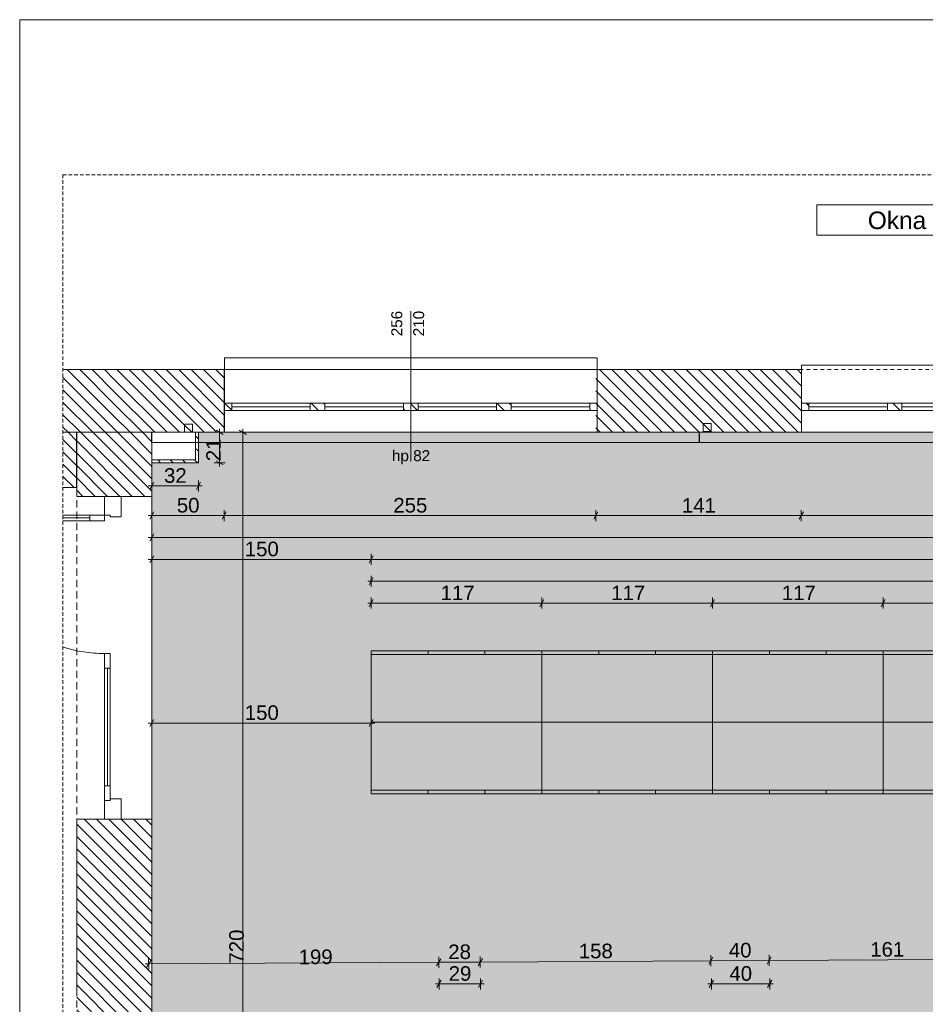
# Model space of a CAD drawing. Extents: x 180 to 6240, y 54 to 2910.
# Tile 5 of 17: x 180 to 1422, y 1559 to 2910. Entities that reach past the tile are written whole.
import ezdxf
from ezdxf.xclip import XClip

# ---------------------------------------------------------------- set-up
doc = ezdxf.new("R2010")
doc.units = 0
doc.header["$MEASUREMENT"] = 0
doc.header["$XCLIPFRAME"] = 0
doc.linetypes.add('Przerywana', pattern=[48, 24, -24])
doc.linetypes.add('Przerywana długa', pattern=[78, 50, -28])
for name, color, linetype in [('280-A Dachy Powłoki', 7, 'Continuous'), ('300-W Płytki podłogi', 7, 'Continuous'), ('320-W Umeblowanie', 7, 'Continuous'), ('399-W Wymiary i opisy', 7, 'Continuous'), ('420-K Ściany', 7, 'Continuous'), ('422-K ściany etap 2', 7, 'Continuous'), ('440-K Słupy', 7, 'Continuous'), ('460-K Stropy - wymieniane warstwy', 7, 'Continuous'), ('810-G Ogólne', 7, 'Continuous'), ('820-G Rysunki Obrazki', 7, 'Continuous'), ('840-G Znaczniki ogólne', 7, 'Continuous')]:
    doc.layers.add(name, color=color, linetype=linetype)
doc.styles.add('STYL_AUTOMATYCZNY_2', font='arial.ttf')
doc.styles.add('STYL_AUTOMATYCZNY_3', font='arial.ttf')
pattern_1 = [(135, (4271.063, -7264.17), (8.485281, 8.485281), [])]

# ---------------------------------------------------------------- blocks, each defined once
blk = doc.blocks.new('*X2')
at = {"layer": '300-W Płytki podłogi', "linetype": 'Continuous', "lineweight": 25}
blk.add_hatch(color=150, dxfattribs=at).paths.add_polyline_path([(361.2, 903.8), (4372.1, 903.8), (4372.1, 1531.8), (5174.1, 1531.8), (5174.1, 2343.8), (425.2, 2343.8), (425.2, 2301.8), (361.2, 2301.8)])
blk = doc.blocks.new('Rysunek_1_1', base_point=(4271.1, -7264.2))
at = {"layer": '420-K Ściany', "linetype": 'Continuous', "lineweight": 13}
h = blk.add_hatch(dxfattribs=at)
h.set_pattern_fill('Ściany_istniejące_0001', color=8, style=0, pattern_type=2)
h.set_pattern_definition(pattern_1)
h.paths.add_polyline_path([(970.2, 2429.8), (970.2, 2343.8), (1251.8, 2343.8), (1251.8, 2429.8)])
h.paths.add_polyline_path([(1128.2, 2344.8), (1117.2, 2344.8), (1117.2, 2355.8), (1128.2, 2355.8)], flags=0)
h = blk.add_hatch(dxfattribs=at)
h.set_pattern_fill('Ściany_istniejące_0001', color=8, style=0, pattern_type=2)
h.set_pattern_definition(pattern_1)
h.paths.add_polyline_path([(239.3, 2343.8), (239.3, 2267.8), (258, 2267.8), (258, 2343.8)])
h = blk.add_hatch(dxfattribs=at)
h.set_pattern_fill('Ściany_istniejące_0001', color=8, style=0, pattern_type=2)
h.set_pattern_definition(pattern_1)
h.paths.add_polyline_path([(258.2, 2343.8), (258.2, 2255.8), (361.2, 2255.8), (361.2, 2343.8)])
h = blk.add_hatch(dxfattribs=at)
h.set_pattern_fill('Ściany_istniejące_0001', color=8, style=0, pattern_type=2)
h.set_pattern_definition(pattern_1)
h.paths.add_polyline_path([(425.2, 2305.8), (425.2, 2343.8), (421.2, 2343.8), (421.2, 2305.8)])
h = blk.add_hatch(dxfattribs=at)
h.set_pattern_fill('Ściany_istniejące_0001', color=8, style=0, pattern_type=2)
h.set_pattern_definition(pattern_1)
h.paths.add_polyline_path([(421.2, 2305.8), (361.2, 2305.8), (361.2, 2301.8), (421.2, 2301.8)])
h = blk.add_hatch(dxfattribs=at)
h.set_pattern_fill('Ściany_istniejące_0001', color=8, style=0, pattern_type=2)
h.set_pattern_definition(pattern_1)
h.paths.add_polyline_path([(421.2, 2305.8), (425.2, 2301.8), (425.2, 2305.8)])
h = blk.add_hatch(dxfattribs=at)
h.set_pattern_fill('Ściany_istniejące_0001', color=8, style=0, pattern_type=2)
h.set_pattern_definition(pattern_1)
h.paths.add_polyline_path([(421.2, 2301.8), (425.2, 2301.8), (421.2, 2305.8)])
h = blk.add_hatch(dxfattribs=at)
h.set_pattern_fill('Ściany_istniejące_0001', color=8, style=0, pattern_type=2)
h.set_pattern_definition(pattern_1)
h.paths.add_polyline_path([(258.2, 1424.8), (361.2, 1424.8), (361.2, 1812.8), (258.2, 1812.8)])
h.paths.add_polyline_path([(360.2, 1520.8), (349.2, 1520.8), (349.2, 1531.8), (360.2, 1531.8)], flags=0)
at = {"layer": '422-K ściany etap 2', "linetype": 'Continuous', "lineweight": 13}
h = blk.add_hatch(dxfattribs=at)
h.set_pattern_fill('Ściany_istniejące_0001', color=8, style=0, pattern_type=2)
h.set_pattern_definition(pattern_1)
h.paths.add_polyline_path([(309.7, 2429.8), (239.3, 2429.8), (239.3, 2343.8), (309.7, 2343.8)])
h = blk.add_hatch(dxfattribs=at)
h.set_pattern_fill('Ściany_istniejące_0001', color=8, style=0, pattern_type=2)
h.set_pattern_definition(pattern_1)
h.paths.add_polyline_path([(309.7, 2343.8), (406.2, 2343.8), (406.2, 2354.8), (417.2, 2354.8), (417.2, 2343.8), (460.8, 2343.8), (460.8, 2429.8), (309.7, 2429.8)])
h = blk.add_hatch(dxfattribs=at)
h.set_pattern_fill('Ściany_istniejące_0001', color=8, style=0, pattern_type=2)
h.set_pattern_definition(pattern_1)
h.paths.add_polyline_path([(460.8, 2429.8), (460.4, 2429.8), (460.4, 2343.8), (460.8, 2343.8)])
h = blk.add_hatch(dxfattribs=at)
h.set_pattern_fill('Ściany_istniejące_0001', color=8, style=0, pattern_type=2)
h.set_pattern_definition(pattern_1)
h.paths.add_polyline_path([(1252.2, 2429.8), (1251.8, 2429.8), (1251.8, 2343.8), (1252.2, 2343.8)])
h = blk.add_hatch(dxfattribs=at)
h.set_pattern_fill('Ściany_istniejące_0001', color=8, style=0, pattern_type=2)
h.set_pattern_definition(pattern_1)
h.paths.add_polyline_path([(460.8, 2373.8), (470.8, 2373.8), (470.8, 2383.8), (460.8, 2383.8)])
h = blk.add_hatch(dxfattribs=at)
h.set_pattern_fill('Ściany_istniejące_0001', color=8, style=0, pattern_type=2)
h.set_pattern_definition(pattern_1)
h.paths.add_polyline_path([(460.8, 2373.8), (470.8, 2373.8), (470.8, 2383.8), (460.8, 2383.8)])
h = blk.add_hatch(dxfattribs=at)
h.set_pattern_fill('Ściany_istniejące_0001', color=8, style=0, pattern_type=2)
h.set_pattern_definition(pattern_1)
h.paths.add_polyline_path([(588.5, 2383.8), (578.5, 2383.8), (578.5, 2373.8), (588.5, 2373.8)])
h = blk.add_hatch(dxfattribs=at)
h.set_pattern_fill('Ściany_istniejące_0001', color=8, style=0, pattern_type=2)
h.set_pattern_definition(pattern_1)
h.paths.add_polyline_path([(588.5, 2383.8), (578.5, 2383.8), (578.5, 2373.8), (588.5, 2373.8)])
h = blk.add_hatch(dxfattribs=at)
h.set_pattern_fill('Ściany_istniejące_0001', color=8, style=0, pattern_type=2)
h.set_pattern_definition(pattern_1)
h.paths.add_polyline_path([(588.5, 2373.8), (598.5, 2373.8), (598.5, 2383.8), (588.5, 2383.8)])
h = blk.add_hatch(dxfattribs=at)
h.set_pattern_fill('Ściany_istniejące_0001', color=8, style=0, pattern_type=2)
h.set_pattern_definition(pattern_1)
h.paths.add_polyline_path([(588.5, 2373.8), (598.5, 2373.8), (598.5, 2383.8), (588.5, 2383.8)])
h = blk.add_hatch(dxfattribs=at)
h.set_pattern_fill('Ściany_istniejące_0001', color=8, style=0, pattern_type=2)
h.set_pattern_definition(pattern_1)
h.paths.add_polyline_path([(716.3, 2383.8), (706.3, 2383.8), (706.3, 2373.8), (716.3, 2373.8)])
h = blk.add_hatch(dxfattribs=at)
h.set_pattern_fill('Ściany_istniejące_0001', color=8, style=0, pattern_type=2)
h.set_pattern_definition(pattern_1)
h.paths.add_polyline_path([(716.3, 2383.8), (706.3, 2383.8), (706.3, 2373.8), (716.3, 2373.8)])
h = blk.add_hatch(dxfattribs=at)
h.set_pattern_fill('Ściany_istniejące_0001', color=8, style=0, pattern_type=2)
h.set_pattern_definition(pattern_1)
h.paths.add_polyline_path([(716.3, 2373.8), (726.3, 2373.8), (726.3, 2383.8), (716.3, 2383.8)])
h = blk.add_hatch(dxfattribs=at)
h.set_pattern_fill('Ściany_istniejące_0001', color=8, style=0, pattern_type=2)
h.set_pattern_definition(pattern_1)
h.paths.add_polyline_path([(716.3, 2373.8), (726.3, 2373.8), (726.3, 2383.8), (716.3, 2383.8)])
h = blk.add_hatch(dxfattribs=at)
h.set_pattern_fill('Ściany_istniejące_0001', color=8, style=0, pattern_type=2)
h.set_pattern_definition(pattern_1)
h.paths.add_polyline_path([(844, 2383.8), (834, 2383.8), (834, 2373.8), (844, 2373.8)])
h = blk.add_hatch(dxfattribs=at)
h.set_pattern_fill('Ściany_istniejące_0001', color=8, style=0, pattern_type=2)
h.set_pattern_definition(pattern_1)
h.paths.add_polyline_path([(844, 2383.8), (834, 2383.8), (834, 2373.8), (844, 2373.8)])
h = blk.add_hatch(dxfattribs=at)
h.set_pattern_fill('Ściany_istniejące_0001', color=8, style=0, pattern_type=2)
h.set_pattern_definition(pattern_1)
h.paths.add_polyline_path([(844, 2373.8), (854, 2373.8), (854, 2383.8), (844, 2383.8)])
h = blk.add_hatch(dxfattribs=at)
h.set_pattern_fill('Ściany_istniejące_0001', color=8, style=0, pattern_type=2)
h.set_pattern_definition(pattern_1)
h.paths.add_polyline_path([(844, 2373.8), (854, 2373.8), (854, 2383.8), (844, 2383.8)])
h = blk.add_hatch(dxfattribs=at)
h.set_pattern_fill('Ściany_istniejące_0001', color=8, style=0, pattern_type=2)
h.set_pattern_definition(pattern_1)
h.paths.add_polyline_path([(971.8, 2383.8), (961.8, 2383.8), (961.8, 2373.8), (971.8, 2373.8)])
h = blk.add_hatch(dxfattribs=at)
h.set_pattern_fill('Ściany_istniejące_0001', color=8, style=0, pattern_type=2)
h.set_pattern_definition(pattern_1)
h.paths.add_polyline_path([(971.8, 2383.8), (961.8, 2383.8), (961.8, 2373.8), (971.8, 2373.8)])
h = blk.add_hatch(dxfattribs=at)
h.set_pattern_fill('Ściany_istniejące_0001', color=8, style=0, pattern_type=2)
h.set_pattern_definition(pattern_1)
h.paths.add_polyline_path([(1252.2, 2373.8), (1262.2, 2373.8), (1262.2, 2383.8), (1252.2, 2383.8)])
h = blk.add_hatch(dxfattribs=at)
h.set_pattern_fill('Ściany_istniejące_0001', color=8, style=0, pattern_type=2)
h.set_pattern_definition(pattern_1)
h.paths.add_polyline_path([(1379.9, 2383.8), (1369.9, 2383.8), (1369.9, 2373.8), (1379.9, 2373.8)])
h = blk.add_hatch(dxfattribs=at)
h.set_pattern_fill('Ściany_istniejące_0001', color=8, style=0, pattern_type=2)
h.set_pattern_definition(pattern_1)
h.paths.add_polyline_path([(1379.9, 2373.8), (1389.9, 2373.8), (1389.9, 2383.8), (1379.9, 2383.8)])
at = {"layer": '440-K Słupy', "linetype": 'Continuous', "lineweight": 13}
h = blk.add_hatch(dxfattribs=at)
h.set_pattern_fill('Ściany_istniejące_0001', color=8, style=0, pattern_type=2)
h.set_pattern_definition(pattern_1)
h.paths.add_polyline_path([(406.2, 2343.8), (417.2, 2343.8), (417.2, 2354.8), (406.2, 2354.8)])
h = blk.add_hatch(dxfattribs=at)
h.set_pattern_fill('Ściany_istniejące_0001', color=8, style=0, pattern_type=2)
h.set_pattern_definition(pattern_1)
h.paths.add_polyline_path([(1117.2, 2344.8), (1128.2, 2344.8), (1128.2, 2355.8), (1117.2, 2355.8)])
at = {"layer": '280-A Dachy Powłoki', "color": 7, "linetype": 'Przerywana długa', "lineweight": 13, "ltscale": 0.2, "flags": 128}
for points in [[(258.2, 1538.6), (258.2, 2343.8)], [(258.2, 2343.8), (4346.1, 2343.8)]]:
    blk.add_lwpolyline(points, dxfattribs=at)
at = {"layer": '300-W Płytki podłogi', "color": 150, "linetype": 'Continuous', "lineweight": 5, "ltscale": 0.2, "flags": 128}
blk.add_lwpolyline([(361.2, 903.8), (361.2, 2301.8), (425.2, 2301.8), (425.2, 2343.8), (5174.1, 2343.8), (5174.1, 1531.8), (4372.1, 1531.8), (4372.1, 903.8)], close=True, dxfattribs=at)
at = {"layer": '320-W Umeblowanie', "color": 150, "linetype": 'Continuous', "lineweight": 0, "ltscale": 0.2}
for p, q in [((662.1, 2043.8), (662.1, 2038.8)), ((740.1, 2043.8), (740.1, 2038.8)), ((818.1, 2043.8), (818.1, 2038.8)), ((896.1, 2043.8), (896.1, 2038.8)), ((974.1, 2043.8), (974.1, 2038.8)), ((1052.1, 2043.8), (1052.1, 2038.8)), ((1130.1, 2043.8), (1130.1, 2038.8)), ((1208.1, 2043.8), (1208.1, 2038.8)), ((1286.1, 2043.8), (1286.1, 2038.8)), ((1364.1, 2043.8), (1364.1, 2038.8)), ((662.1, 2038.8), (896.1, 2038.8)), ((896.1, 2038.8), (1130.1, 2038.8)), ((1130.1, 2038.8), (1364.1, 2038.8)), ((1364.1, 2038.8), (1598.1, 2038.8)), ((662.1, 1852.8), (896.1, 1852.8)), ((662.1, 1847.8), (662.1, 1852.8)), ((740.1, 1847.8), (740.1, 1852.8)), ((818.1, 1847.8), (818.1, 1852.8)), ((896.1, 1852.8), (1130.1, 1852.8)), ((896.1, 1847.8), (896.1, 1852.8)), ((974.1, 1847.8), (974.1, 1852.8)), ((1052.1, 1847.8), (1052.1, 1852.8)), ((1130.1, 1852.8), (1364.1, 1852.8)), ((1130.1, 1847.8), (1130.1, 1852.8)), ((1208.1, 1847.8), (1208.1, 1852.8)), ((1286.1, 1847.8), (1286.1, 1852.8)), ((1364.1, 1852.8), (1598.1, 1852.8)), ((1364.1, 1847.8), (1364.1, 1852.8))]:
    blk.add_line(p, q, dxfattribs=at)
at = {"layer": '320-W Umeblowanie', "color": 150, "linetype": 'Continuous', "lineweight": 0, "ltscale": 0.2, "flags": 128}
for points in [[(662.1, 2043.8), (896.1, 2043.8), (896.1, 1945.8), (662.1, 1945.8)], [(896.1, 2043.8), (1130.1, 2043.8), (1130.1, 1945.8), (896.1, 1945.8)], [(1130.1, 2043.8), (1364.1, 2043.8), (1364.1, 1945.8), (1130.1, 1945.8)], [(1364.1, 2043.8), (1598.1, 2043.8), (1598.1, 1945.8), (1364.1, 1945.8)], [(662.1, 1847.8), (896.1, 1847.8), (896.1, 1945.8), (662.1, 1945.8)], [(896.1, 1847.8), (1130.1, 1847.8), (1130.1, 1945.8), (896.1, 1945.8)], [(1130.1, 1847.8), (1364.1, 1847.8), (1364.1, 1945.8), (1130.1, 1945.8)], [(1364.1, 1847.8), (1598.1, 1847.8), (1598.1, 1945.8), (1364.1, 1945.8)]]:
    blk.add_lwpolyline(points, close=True, dxfattribs=at)
at = {"layer": '399-W Wymiary i opisy', "color": 154, "linetype": 'Continuous', "lineweight": 13, "ltscale": 0.2}
for p, q in [((461.7, 2343.8), (446.7, 2343.8)), ((459.2, 2340.9), (449.2, 2346.7)), ((454.2, 2343.8), (454.2, 2348.7)), ((454.2, 2301.8), (454.2, 2343.8)), ((493.5, 2343.8), (478.5, 2343.8)), ((491, 2340.9), (481, 2346.7)), ((486, 2343.8), (486, 2348.7)), ((486, 903.8), (486, 2343.8)), ((461.7, 2301.8), (446.7, 2301.8)), ((449.2, 2304.7), (459.2, 2298.9)), ((454.2, 2296.9), (454.2, 2301.8)), ((356.3, 2270.2), (361.2, 2270.2)), ((364, 2275.2), (358.3, 2265.2)), ((361.2, 2262.7), (361.2, 2277.7)), ((361.2, 2270.2), (425.2, 2270.2)), ((422.3, 2265.2), (428, 2275.2)), ((425.2, 2262.7), (425.2, 2277.7)), ((425.2, 2270.2), (430.1, 2270.2)), ((364, 2234.4), (358.3, 2224.4)), ((361.2, 2221.9), (361.2, 2236.9)), ((463.3, 2234.4), (457.5, 2224.4)), ((460.4, 2221.9), (460.4, 2236.9)), ((973, 2234.4), (967.3, 2224.4)), ((970.2, 2221.9), (970.2, 2236.9)), ((1254.7, 2234.4), (1248.9, 2224.4)), ((1251.8, 2221.9), (1251.8, 2236.9)), ((356.3, 2229.4), (361.2, 2229.4)), ((361.2, 2229.4), (460.4, 2229.4)), ((460.4, 2229.4), (970.2, 2229.4)), ((970.2, 2229.4), (1251.8, 2229.4)), ((1251.8, 2229.4), (1761.6, 2229.4)), ((364, 2204.4), (358.3, 2194.4)), ((361.2, 2191.9), (361.2, 2206.9)), ((356.3, 2199.4), (361.2, 2199.4)), ((361.2, 2199.4), (5174.1, 2199.4)), ((361.2, 2161.9), (361.2, 2176.9)), ((662.1, 2161.9), (662.1, 2176.9)), ((356.3, 2169.4), (361.2, 2169.4)), ((364, 2174.4), (358.3, 2164.4)), ((361.2, 2169.4), (662.1, 2169.4)), ((664.9, 2174.4), (659.2, 2164.4)), ((662.1, 2169.4), (4874.1, 2169.4)), ((657.2, 2139.4), (662.1, 2139.4)), ((664.9, 2144.4), (659.2, 2134.4)), ((662.1, 2131.9), (662.1, 2146.9)), ((662.1, 2139.4), (4874.1, 2139.4)), ((657.2, 2109.4), (662.1, 2109.4)), ((664.9, 2114.4), (659.2, 2104.4)), ((662.1, 2101.9), (662.1, 2116.9)), ((662.1, 2109.4), (896.1, 2109.4)), ((898.9, 2114.4), (893.2, 2104.4)), ((896.1, 2101.9), (896.1, 2116.9)), ((896.1, 2109.4), (1130.1, 2109.4)), ((1132.9, 2114.4), (1127.2, 2104.4)), ((1130.1, 2101.9), (1130.1, 2116.9)), ((1130.1, 2109.4), (1364.1, 2109.4)), ((1366.9, 2114.4), (1361.2, 2104.4)), ((1364.1, 2101.9), (1364.1, 2116.9)), ((1364.1, 2109.4), (1598.1, 2109.4)), ((364, 1949.8), (358.3, 1939.8)), ((361.2, 1937.3), (361.2, 1952.3)), ((659.2, 1939.8), (664.9, 1949.8)), ((662.1, 1937.3), (662.1, 1952.3)), ((356.3, 1944.8), (361.2, 1944.8)), ((361.2, 1944.8), (662.1, 1944.8)), ((662.1, 1944.8), (667, 1944.8)), ((356.8, 1621.6), (356.9, 1606.6)), ((754.6, 1623.9), (754.6, 1608.9)), ((808.7, 1611.7), (814.5, 1621.7)), ((811.6, 1624.2), (811.6, 1609.2)), ((1125, 1613.5), (1130.7, 1623.5)), ((1127.8, 1626), (1127.9, 1611)), ((1205, 1614), (1210.7, 1624)), ((1207.8, 1626.5), (1207.9, 1611.5)), ((356.9, 1614.1), (352, 1614.1)), ((359.7, 1619.1), (354, 1609.1)), ((754.6, 1616.4), (356.9, 1614.1)), ((751.7, 1611.4), (757.5, 1621.4)), ((811.6, 1616.7), (754.6, 1616.4)), ((1127.9, 1618.5), (811.6, 1616.7)), ((1207.9, 1619), (1127.9, 1618.5)), ((1530.9, 1620.8), (1207.9, 1619)), ((750.2, 1586.8), (755.1, 1586.8)), ((757.9, 1591.8), (752.2, 1581.8)), ((755.1, 1579.3), (755.1, 1594.3)), ((755.1, 1586.8), (812.1, 1586.8)), ((809.2, 1581.8), (814.9, 1591.8)), ((812.1, 1579.3), (812.1, 1594.3)), ((812.1, 1586.8), (817, 1586.8)), ((1123.7, 1586.8), (1128.6, 1586.8)), ((1131.4, 1591.8), (1125.7, 1581.8)), ((1128.6, 1579.3), (1128.6, 1594.3)), ((1128.6, 1586.8), (1208.6, 1586.8)), ((1205.7, 1581.8), (1211.4, 1591.8)), ((1208.6, 1579.3), (1208.6, 1594.3)), ((1208.6, 1586.8), (1213.5, 1586.8))]:
    blk.add_line(p, q, dxfattribs=at)
at = {"layer": '420-K Ściany', "color": 94, "linetype": 'Continuous', "lineweight": 0, "ltscale": 0.2}
for p, q in [((296.2, 2255.8), (258.2, 2255.8)), ((319.2, 2255.8), (296.2, 2255.8)), ((361.2, 2255.8), (319.2, 2255.8)), ((296.2, 1812.8), (258.2, 1812.8)), ((319.2, 1812.8), (296.2, 1812.8)), ((361.2, 1812.8), (319.2, 1812.8))]:
    blk.add_line(p, q, dxfattribs=at)
at = {"layer": '420-K Ściany', "color": 150, "linetype": 'Continuous', "lineweight": 0, "ltscale": 0.2}
for p, q in [((296.2, 2255.8), (258.2, 2255.8)), ((319.2, 2255.8), (296.2, 2255.8)), ((296.2, 2255.8), (296.2, 2230.2)), ((319.2, 2255.8), (296.2, 2255.8)), ((319.2, 2255.8), (296.2, 2255.8)), ((319.2, 2227.8), (319.2, 2255.8)), ((361.2, 2255.8), (319.2, 2255.8)), ((276.2, 2222.2), (276.2, 2230.2)), ((276.2, 2230.2), (296.2, 2230.2)), ((296.2, 2230.2), (304.2, 2230.2)), ((296.2, 2230.2), (296.2, 2222.2)), ((304.2, 2230.2), (304.2, 2227.8)), ((239.3, 2226.2), (276.2, 2226.2)), ((296.2, 2222.2), (276.2, 2222.2)), ((304.2, 2227.8), (319.2, 2227.8)), ((296.2, 2040.2), (296.2, 2020.2)), ((304.2, 2040.2), (296.2, 2040.2)), ((304.2, 2020.2), (304.2, 2040.2)), ((296.2, 2020.2), (304.2, 2020.2)), ((300.2, 2020.2), (300.2, 1858.4)), ((304.2, 1858.4), (296.2, 1858.4)), ((296.2, 1858.4), (296.2, 1838.4)), ((304.2, 1838.4), (304.2, 1858.4)), ((304.2, 1838.4), (296.2, 1838.4)), ((296.2, 1838.4), (296.2, 1812.8)), ((296.2, 1838.4), (304.2, 1838.4)), ((319.2, 1840.8), (304.2, 1840.8)), ((304.2, 1840.8), (304.2, 1838.4)), ((319.2, 1812.8), (319.2, 1840.8)), ((296.2, 1812.8), (258.2, 1812.8)), ((296.2, 1812.8), (319.2, 1812.8)), ((319.2, 1812.8), (296.2, 1812.8)), ((319.2, 1812.8), (296.2, 1812.8)), ((361.2, 1812.8), (319.2, 1812.8))]:
    blk.add_line(p, q, dxfattribs=at)
at = {"layer": '420-K Ściany', "color": 7, "linetype": 'Continuous', "lineweight": 13, "ltscale": 0.2, "flags": 128}
for points in [[(1251.8, 2429.8), (970.2, 2429.8)], [(258, 2343.8), (239.3, 2343.8)], [(258, 2267.8), (258, 2343.8)], [(258.2, 2343.8), (258.2, 2255.8)], [(361.2, 2305.8), (361.2, 2343.8)], [(425.2, 2343.8), (421.2, 2343.8)], [(421.2, 2343.8), (421.2, 2305.8)], [(425.2, 2305.8), (425.2, 2343.8)], [(970.2, 2343.8), (1251.8, 2343.8)], [(421.2, 2305.8), (361.2, 2305.8)], [(361.2, 2301.8), (425.2, 2301.8)], [(361.2, 2255.8), (361.2, 2301.8)], [(425.2, 2301.8), (425.2, 2305.8)], [(239.3, 2267.8), (258, 2267.8)], [(258.2, 1812.8), (258.2, 1575.8)], [(361.2, 1424.8), (361.2, 1812.8)]]:
    blk.add_lwpolyline(points, dxfattribs=at)
at = {"layer": '420-K Ściany', "color": 150, "linetype": 'Continuous', "lineweight": 0, "ltscale": 0.2, "flags": 128}
for points in [[(239.3, 2230.2), (276.2, 2230.2), (276.2, 2226.2), (239.3, 2226.2)], [(239.3, 2226.2), (276.2, 2226.2), (276.2, 2222.2), (239.3, 2222.2)]]:
    blk.add_lwpolyline(points, dxfattribs=at)
for points in [[(296.2, 2020.2), (296.2, 1858.4), (300.2, 1858.4), (300.2, 2020.2)], [(300.2, 2020.2), (300.2, 1858.4), (304.2, 1858.4), (304.2, 2020.2)]]:
    blk.add_lwpolyline(points, close=True, dxfattribs=at)
at = {"layer": '420-K Ściany', "color": 150, "linetype": 'Continuous', "lineweight": 0, "ltscale": 0.2}
blk.add_arc((296.2, 2230.2), 190, 252.5929, 270, dxfattribs=at)
at = {"layer": '422-K ściany etap 2', "color": 7, "linetype": 'Continuous', "lineweight": 15, "ltscale": 0.2}
blk.add_line((716.3, 2509.8), (716.3, 2303.8), dxfattribs=at)
blk.add_line((716.3, 2509.8), (716.3, 2303.8), dxfattribs=at)
at = {"layer": '422-K ściany etap 2', "color": 7, "linetype": 'Continuous', "lineweight": 13, "ltscale": 0.2}
for p, q in [((971.8, 2445.8), (460.8, 2445.8)), ((460.8, 2445.8), (460.8, 2429.8)), ((971.8, 2429.8), (971.8, 2445.8)), ((1763.2, 2435.8), (1252.2, 2435.8)), ((1252.2, 2435.8), (1252.2, 2429.8)), ((460.8, 2383.8), (460.8, 2429.8)), ((971.8, 2429.8), (460.8, 2429.8)), ((460.8, 2383.8), (460.8, 2429.8)), ((460.8, 2383.8), (460.8, 2429.8)), ((460.8, 2383.8), (460.8, 2429.8)), ((971.8, 2383.8), (971.8, 2429.8)), ((971.8, 2383.8), (971.8, 2429.8)), ((971.8, 2383.8), (971.8, 2429.8)), ((971.8, 2383.8), (971.8, 2429.8)), ((1252.2, 2383.8), (1252.2, 2429.8)), ((1252.2, 2383.8), (1252.2, 2429.8)), ((460.8, 2373.8), (460.8, 2383.8)), ((470.8, 2383.8), (460.8, 2383.8)), ((460.8, 2373.8), (460.8, 2383.8)), ((460.8, 2373.8), (460.8, 2383.8)), ((460.8, 2373.8), (460.8, 2383.8)), ((470.8, 2383.8), (460.8, 2383.8)), ((460.8, 2373.8), (460.8, 2383.8)), ((460.8, 2373.8), (460.8, 2383.8)), ((470.8, 2373.8), (470.8, 2383.8)), ((578.5, 2383.8), (470.8, 2383.8)), ((470.8, 2373.8), (470.8, 2383.8)), ((578.5, 2383.8), (470.8, 2383.8)), ((578.5, 2378.8), (470.8, 2378.8)), ((578.5, 2378.8), (470.8, 2378.8)), ((588.5, 2383.8), (578.5, 2383.8)), ((578.5, 2383.8), (578.5, 2373.8)), ((588.5, 2383.8), (578.5, 2383.8)), ((578.5, 2383.8), (578.5, 2373.8)), ((598.5, 2383.8), (588.5, 2383.8)), ((598.5, 2383.8), (588.5, 2383.8)), ((598.5, 2373.8), (598.5, 2383.8)), ((706.3, 2383.8), (598.5, 2383.8)), ((598.5, 2373.8), (598.5, 2383.8)), ((706.3, 2383.8), (598.5, 2383.8)), ((706.3, 2378.8), (598.5, 2378.8)), ((706.3, 2378.8), (598.5, 2378.8)), ((716.3, 2383.8), (706.3, 2383.8)), ((706.3, 2383.8), (706.3, 2373.8)), ((716.3, 2383.8), (706.3, 2383.8)), ((706.3, 2383.8), (706.3, 2373.8)), ((726.3, 2383.8), (716.3, 2383.8)), ((726.3, 2383.8), (716.3, 2383.8)), ((726.3, 2373.8), (726.3, 2383.8)), ((834, 2383.8), (726.3, 2383.8)), ((726.3, 2373.8), (726.3, 2383.8)), ((834, 2383.8), (726.3, 2383.8)), ((834, 2378.8), (726.3, 2378.8)), ((834, 2378.8), (726.3, 2378.8)), ((844, 2383.8), (834, 2383.8)), ((834, 2383.8), (834, 2373.8)), ((844, 2383.8), (834, 2383.8)), ((834, 2383.8), (834, 2373.8)), ((854, 2383.8), (844, 2383.8)), ((854, 2383.8), (844, 2383.8)), ((854, 2373.8), (854, 2383.8)), ((961.8, 2383.8), (854, 2383.8)), ((854, 2373.8), (854, 2383.8)), ((961.8, 2383.8), (854, 2383.8)), ((961.8, 2378.8), (854, 2378.8)), ((961.8, 2378.8), (854, 2378.8)), ((971.8, 2383.8), (961.8, 2383.8)), ((961.8, 2383.8), (961.8, 2373.8)), ((971.8, 2383.8), (961.8, 2383.8)), ((961.8, 2383.8), (961.8, 2373.8)), ((971.8, 2373.8), (971.8, 2383.8)), ((971.8, 2373.8), (971.8, 2383.8)), ((971.8, 2373.8), (971.8, 2383.8)), ((971.8, 2373.8), (971.8, 2383.8)), ((971.8, 2373.8), (971.8, 2383.8)), ((971.8, 2373.8), (971.8, 2383.8)), ((1252.2, 2373.8), (1252.2, 2383.8)), ((1262.2, 2383.8), (1252.2, 2383.8)), ((1252.2, 2373.8), (1252.2, 2383.8)), ((1252.2, 2373.8), (1252.2, 2383.8)), ((1262.2, 2373.8), (1262.2, 2383.8)), ((1369.9, 2383.8), (1262.2, 2383.8)), ((1369.9, 2378.8), (1262.2, 2378.8)), ((1379.9, 2383.8), (1369.9, 2383.8)), ((1369.9, 2383.8), (1369.9, 2373.8)), ((1389.9, 2383.8), (1379.9, 2383.8)), ((1389.9, 2373.8), (1389.9, 2383.8)), ((1497.7, 2383.8), (1389.9, 2383.8)), ((1497.7, 2378.8), (1389.9, 2378.8)), ((460.8, 2343.8), (460.8, 2373.8)), ((460.8, 2373.8), (470.8, 2373.8)), ((460.8, 2343.8), (460.8, 2373.8)), ((460.8, 2343.8), (460.8, 2373.8)), ((460.8, 2373.8), (470.8, 2373.8)), ((460.8, 2343.8), (460.8, 2373.8)), ((470.8, 2373.8), (578.5, 2373.8)), ((470.8, 2373.8), (578.5, 2373.8)), ((578.5, 2373.8), (588.5, 2373.8)), ((578.5, 2373.8), (588.5, 2373.8)), ((588.5, 2373.8), (598.5, 2373.8)), ((588.5, 2373.8), (598.5, 2373.8)), ((598.5, 2373.8), (706.3, 2373.8)), ((598.5, 2373.8), (706.3, 2373.8)), ((706.3, 2373.8), (716.3, 2373.8)), ((706.3, 2373.8), (716.3, 2373.8)), ((716.3, 2373.8), (726.3, 2373.8)), ((716.3, 2373.8), (726.3, 2373.8)), ((726.3, 2373.8), (834, 2373.8)), ((726.3, 2373.8), (834, 2373.8)), ((834, 2373.8), (844, 2373.8)), ((834, 2373.8), (844, 2373.8)), ((844, 2373.8), (854, 2373.8)), ((844, 2373.8), (854, 2373.8)), ((854, 2373.8), (961.8, 2373.8)), ((854, 2373.8), (961.8, 2373.8)), ((961.8, 2373.8), (971.8, 2373.8)), ((961.8, 2373.8), (971.8, 2373.8)), ((971.8, 2343.8), (971.8, 2373.8)), ((971.8, 2343.8), (971.8, 2373.8)), ((971.8, 2343.8), (971.8, 2373.8)), ((971.8, 2343.8), (971.8, 2373.8)), ((1252.2, 2343.8), (1252.2, 2373.8)), ((1252.2, 2373.8), (1262.2, 2373.8)), ((1252.2, 2343.8), (1252.2, 2373.8)), ((1262.2, 2373.8), (1369.9, 2373.8)), ((1369.9, 2373.8), (1379.9, 2373.8)), ((1379.9, 2373.8), (1389.9, 2373.8)), ((1389.9, 2373.8), (1497.7, 2373.8)), ((460.8, 2343.8), (360.8, 2343.8)), ((360.8, 2329.8), (360.8, 2343.8)), ((460.8, 2343.8), (360.8, 2343.8)), ((971.8, 2343.8), (460.8, 2343.8)), ((971.8, 2343.8), (1112, 2343.8)), ((971.8, 2343.8), (1112, 2343.8)), ((1112, 2343.8), (1112, 2329.8)), ((1252.2, 2343.8), (1112.2, 2343.8)), ((1112.2, 2329.8), (1112.2, 2343.8)), ((1252.2, 2343.8), (1112.2, 2343.8)), ((1112, 2329.8), (360.8, 2329.8)), ((1903.2, 2329.8), (1112.2, 2329.8))]:
    blk.add_line(p, q, dxfattribs=at)
at = {"layer": '422-K ściany etap 2', "color": 7, "linetype": 'Przerywana', "lineweight": 13, "ltscale": 0.2}
for p, q in [((971.8, 2429.8), (460.8, 2429.8)), ((1763.2, 2429.8), (1252.2, 2429.8)), ((971.8, 2343.8), (460.8, 2343.8)), ((1763.2, 2343.8), (1252.2, 2343.8))]:
    blk.add_line(p, q, dxfattribs=at)
at = {"layer": '422-K ściany etap 2', "color": 7, "linetype": 'Continuous', "lineweight": 13, "ltscale": 0.2, "flags": 128}
for points in [[(309.7, 2429.8), (239.3, 2429.8)], [(460.8, 2429.8), (309.7, 2429.8)], [(460.8, 2429.8), (460.4, 2429.8)], [(460.4, 2429.8), (460.4, 2343.8)], [(1252.2, 2429.8), (1251.8, 2429.8)], [(239.3, 2343.8), (309.7, 2343.8)], [(309.7, 2343.8), (406.2, 2343.8)], [(417.2, 2343.8), (460.8, 2343.8)]]:
    blk.add_lwpolyline(points, dxfattribs=at)
at = {"layer": '440-K Słupy', "color": 7, "linetype": 'Continuous', "lineweight": 13, "ltscale": 0.2, "flags": 128}
for points in [[(406.2, 2343.8), (417.2, 2343.8), (417.2, 2354.8), (406.2, 2354.8)], [(1117.2, 2344.8), (1128.2, 2344.8), (1128.2, 2355.8), (1117.2, 2355.8)]]:
    blk.add_lwpolyline(points, close=True, dxfattribs=at)
at = {"layer": '460-K Stropy - wymieniane warstwy', "color": 94, "linetype": 'Continuous', "lineweight": 0, "ltscale": 0.2, "flags": 128}
blk.add_lwpolyline([(361.2, 903.8), (4372.1, 903.8), (4372.1, 1531.8), (5174.1, 1531.8), (5174.1, 2343.8), (4489.1, 2343.8), (361.2, 2343.8)], close=True, dxfattribs=at)
at = {"layer": '820-G Rysunki Obrazki', "color": 154, "linetype": 'Continuous', "lineweight": 13, "ltscale": 0.2}
for p, q in [((1572.3, 2655.8), (1273.3, 2655.8)), ((1273.3, 2655.8), (1273.3, 2614.1)), ((1273.3, 2614.1), (1572.3, 2614.1)), ((1572.3, 2614.1), (1273.3, 2614.1))]:
    blk.add_line(p, q, dxfattribs=at)
at = {"color": 7, "linetype": 'Continuous', "lineweight": 13, "ltscale": 0.2}
blk.add_blockref('*X2', (0, 0), dxfattribs=at)
at = {"layer": '399-W Wymiary i opisy', "color": 154, "linetype": 'Continuous', "lineweight": 13, "char_height": 20, "attachment_point": 7, "style": 'STYL_AUTOMATYCZNY_2'}
for s, insert, width, rotation in [('\\A1;{\\pql;\\fArial|b0|i0|c238|p0;\\W1.000000;21}', (455.8, 2304.1), 30.509, 90), ('\\A1;{\\pql;\\fArial|b0|i0|c238|p0;\\W1.000000;720}', (487.6, 1614.7), 45.763, 90), ('\\A1;{\\pql;\\fArial|b0|i0|c238|p0;\\W1.000000;28}', (767.8, 1620.5), 30.509, 0.3285), ('\\A1;{\\pql;\\fArial|b0|i0|c238|p0;\\W1.000000;158}', (946.8, 1621.5), 45.763, 0.3285), ('\\A1;{\\pql;\\fArial|b0|i0|c238|p0;\\W1.000000;40}', (1152.6, 1622.7), 30.509, 0.3285), ('\\A1;{\\pql;\\fArial|b0|i0|c238|p0;\\W1.000000;161}', (1346.5, 1623.8), 45.763, 0.3285), ('\\A1;{\\pql;\\fArial|b0|i0|c238|p0;\\W1.000000;199}', (562.6, 1613.5), 45.763, 0.3285)]:
    blk.add_mtext(s, dxfattribs=dict(at, insert=insert, width=width, rotation=rotation))
for s, insert, width in [('\\A1;{\\pql;\\fArial|b0|i0|c238|p0;\\W1.000000;32}', (377.9, 2274.2), 30.509), ('\\A1;{\\pql;\\fArial|b0|i0|c238|p0;\\W1.000000;50}', (395.5, 2233.4), 30.509), ('\\A1;{\\pql;\\fArial|b0|i0|c238|p0;\\W1.000000;255}', (692.4, 2233.4), 45.763), ('\\A1;{\\pql;\\fArial|b0|i0|c238|p0;\\W1.000000;141}', (1088.1, 2233.4), 45.763), ('\\A1;{\\pql;\\fArial|b0|i0|c238|p0;\\W1.000000;150}', (488.7, 2173.4), 45.763), ('\\A1;{\\pql;\\fArial|b0|i0|c238|p0;\\W1.000000;117}', (757.2, 2113.4), 43.728), ('\\A1;{\\pql;\\fArial|b0|i0|c238|p0;\\W1.000000;117}', (991.2, 2113.4), 43.728), ('\\A1;{\\pql;\\fArial|b0|i0|c238|p0;\\W1.000000;117}', (1225.2, 2113.4), 43.728), ('\\A1;{\\pql;\\fArial|b0|i0|c238|p0;\\W1.000000;150}', (488.7, 1948.8), 45.763), ('\\A1;{\\pql;\\fArial|b0|i0|c238|p0;\\W1.000000;29}', (768.3, 1590.8), 30.509), ('\\A1;{\\pql;\\fArial|b0|i0|c238|p0;\\W1.000000;40}', (1153.3, 1590.8), 30.509)]:
    blk.add_mtext(s, dxfattribs=dict(at, insert=insert, width=width))
at = {"layer": '422-K ściany etap 2', "color": 7, "linetype": 'Continuous', "lineweight": 5, "char_height": 15, "attachment_point": 7, "rotation": 90, "style": 'STYL_AUTOMATYCZNY_3'}
for s, insert in [('\\A1;{\\pql;\\pt0;\\fArial|b0|i0|c238|p0;\\W1.000000;256\\fArial|b0|i0|c238|p0;\\W1.000000;\\A1{\\H.66x;\\S^  ;}\\fArial|b0|i0|c238|p0;\\W1.000000;\\fArial|b0|i0|c238|p0;\\W1.000000;}', (709, 2475.5)), ('\\A1;{\\pql;\\pt0;\\fArial|b0|i0|c238|p0;\\W1.000000;256\\fArial|b0|i0|c238|p0;\\W1.000000;\\A1{\\H.66x;\\S^  ;}\\fArial|b0|i0|c238|p0;\\W1.000000;\\fArial|b0|i0|c238|p0;\\W1.000000;}', (709, 2475.5)), ('\\A1;{\\pql;\\pt0;\\fArial|b0|i0|c238|p0;\\W1.000000;210\\fArial|b0|i0|c238|p0;\\W1.000000;\\A1{\\H.66x;\\S^  ;}\\fArial|b0|i0|c238|p0;\\W1.000000;\\fArial|b0|i0|c238|p0;\\W1.000000;}', (739, 2475.5)), ('\\A1;{\\pql;\\pt0;\\fArial|b0|i0|c238|p0;\\W1.000000;210\\fArial|b0|i0|c238|p0;\\W1.000000;\\A1{\\H.66x;\\S^  ;}\\fArial|b0|i0|c238|p0;\\W1.000000;\\fArial|b0|i0|c238|p0;\\W1.000000;}', (739, 2475.5))]:
    blk.add_mtext(s, dxfattribs=dict(at, insert=insert))
at = {"layer": '422-K ściany etap 2', "color": 7, "linetype": 'Continuous', "lineweight": 5, "insert": (690.5, 2299.7), "char_height": 15, "attachment_point": 7, "style": 'STYL_AUTOMATYCZNY_3'}
blk.add_mtext('\\A1;{\\pql;\\pt0;\\fArial|b0|i0|c238|p0;\\W1.000000;hp 82\\fArial|b0|i0|c238|p0;\\W1.000000;\\A1{\\H.66x;\\S^  ;}\\fArial|b0|i0|c238|p0;\\W1.000000;\\fArial|b0|i0|c238|p0;\\W1.000000;}', dxfattribs=at)
blk.add_mtext('\\A1;{\\pql;\\pt0;\\fArial|b0|i0|c238|p0;\\W1.000000;hp 82\\fArial|b0|i0|c238|p0;\\W1.000000;\\A1{\\H.66x;\\S^  ;}\\fArial|b0|i0|c238|p0;\\W1.000000;\\fArial|b0|i0|c238|p0;\\W1.000000;}', dxfattribs=at)
at = {"layer": '820-G Rysunki Obrazki', "color": 154, "linetype": 'Continuous', "lineweight": 13, "insert": (1572.3, 2615.4), "char_height": 24, "attachment_point": 9, "style": 'STYL_AUTOMATYCZNY_3'}
blk.add_mtext('\\A1;{\\pqr;\\fArial|b0|i0|c238|p0;\\W1.000000;Okna istniejące}', dxfattribs=at)

msp = doc.modelspace()

# ---------------------------------------------------------------- linework, layer by layer
at = {"layer": '810-G Ogólne', "color": 7, "linetype": 'Continuous', "lineweight": 13, "ltscale": 0.1}
for p in [(5490, 2910), (180, 60)]:
    msp.add_line(p, (180, 2910), dxfattribs=at)
at = {"layer": '840-G Znaczniki ogólne', "color": 8, "linetype": 'Przerywana długa', "lineweight": 13, "ltscale": 0.1}
msp.add_lwpolyline([(239.3, 2697.2), (5076, 2697.2), (5076, 2429.8), (5298, 2429.8), (5298, 298), (239.3, 298)], close=True, dxfattribs=at)

# ---------------------------------------------------------------- block references
at = {"layer": '820-G Rysunki Obrazki', "color": 7, "linetype": 'Continuous', "lineweight": 13, "ltscale": 0.1}
ref = msp.add_blockref('Rysunek_1_1', (4271.1, -7264.2), dxfattribs=at)
XClip(ref).set_block_clipping_path([(239.3222180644, 297.9939572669), (5297.9618786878, 297.9939572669), (5297.9618786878, 2429.8300772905), (5076.0038870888, 2429.8300772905), (5076.0038870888, 2697.1691597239), (239.3222180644, 2697.1691597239)])

doc.saveas('drawing.dxf')
